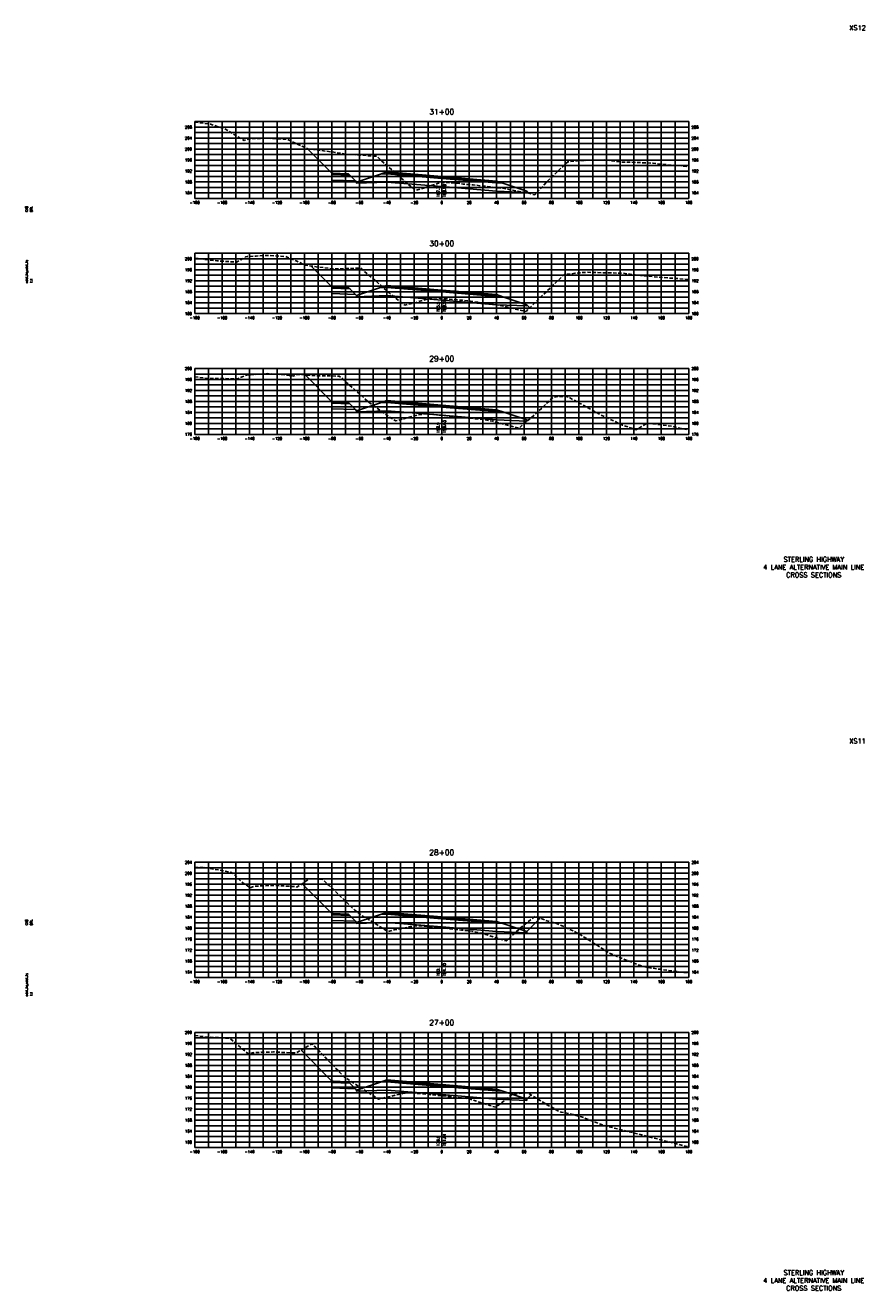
# Model space of a CAD drawing. Extents: x 37 to 9410, y 16 to 8218.
# Tile 31 of 110: x 37 to 648, y 5216 to 6138. Entities that reach past the tile are written whole.
import ezdxf
from ezdxf.enums import TextEntityAlignment as Align

# ---------------------------------------------------------------- set-up
doc = ezdxf.new("R2010")
doc.units = 0
doc.header["$LTSCALE"] = 20
doc.header["$MEASUREMENT"] = 0
doc.linetypes.add('HIDDEN_050%', pattern=[0.1875, 0.125, -0.0625])
for name, color, linetype in [('S-AT-TXT175', 6, 'Continuous'), ('S-AT-TXT80', 1, 'Continuous'), ('XDATUM', 3, 'Continuous'), ('XEG', 1, 'HIDDEN_050%'), ('XFG', 2, 'Continuous'), ('XGRID', 251, 'Continuous'), ('XGRIDT', 2, 'Continuous'), ('XREF-BORDER', 7, 'Continuous')]:
    doc.layers.add(name, color=color, linetype=linetype)
doc.styles.add('L100', font='simplex.shx', dxfattribs={"height": 2})
doc.styles.add('L175', font='ROMANSM.shx', dxfattribs={"height": 3.5})
doc.styles.add('L80', font='ROMANSM.shx', dxfattribs={"height": 1.6})

# ---------------------------------------------------------------- blocks, each defined once
blk = doc.blocks.new('03025_00_att1')
at = {"layer": 'S-AT-TXT175', "style": 'L175'}
for tag, p in [('NUM', (32.402, 20.822)), ('LINE1', (30.64, 1.444)), ('LINE2', (30.64, 1.161)), ('LINE3', (30.64, 0.877))]:
    blk.add_attdef(tag, text='', height=0.175, dxfattribs=at).set_placement(p, align=Align.CENTER)
at = {"layer": 'S-AT-TXT80', "style": 'L80'}
for tag, p in [('DESIGNED', (2.094, 14.201)), ('CHECKED', (2.265, 14.201)), ('DRAFTED', (2.436, 14.201)), ('PCTB', (2.094, 11.605)), ('PSCALE', (2.265, 11.605)), ('PVIEW', (2.436, 11.605))]:
    blk.add_attdef(tag, p, '', height=0.08, rotation=90, dxfattribs=at)

msp = doc.modelspace()

# ---------------------------------------------------------------- linework, layer by layer
at = {"layer": 'XDATUM', "flags": 128}
for points in [[(242.03, 6048.4), (260, 6030.43), (260, 6025.43), (277.21, 6024.75), (278, 6023.95), (278, 6023.07), (300, 6023.95), (340, 6020.62), (380, 6017.29), (402, 6016.41), (402, 6017.3), (403.5, 6015.8)], [(244.95, 5962.7), (260, 5947.65), (260, 5942.65), (277.21, 5941.96), (278, 5941.17), (278, 5940.28), (300, 5941.16), (340, 5937.83), (380, 5934.51), (402, 5933.63), (402, 5934.51), (404.18, 5932.33)], [(240.38, 5883.36), (260, 5863.73), (260, 5858.73), (277.21, 5858.04), (278, 5857.25), (278, 5856.37), (300, 5857.25), (340, 5853.92), (380, 5850.59), (402, 5849.71), (402, 5850.6), (402.63, 5849.96)], [(238.38, 5512.3), (260, 5490.68), (260, 5485.68), (277.21, 5484.99), (278, 5484.2), (278, 5483.31), (300, 5484.19), (340, 5480.87), (380, 5477.54), (402, 5476.66), (402, 5477.55), (411.69, 5487.23)], [(237.46, 5391.04), (260, 5368.5), (260, 5363.5), (277.21, 5362.81), (278, 5362.02), (278, 5361.13), (300, 5362.01), (340, 5358.68), (380, 5355.35), (402, 5354.47), (402, 5355.36), (405.09, 5358.45)]]:
    msp.add_lwpolyline(points, dxfattribs=at)
at = {"layer": 'XEG', "flags": 128}
for points in [[(160, 6067.69), (171.57, 6066.11), (179.49, 6063.56), (181.59, 6062.98), (184.67, 6061.16), (195.94, 6054.34), (197.28, 6054.79), (197.79, 6054.83), (199.18, 6055.47), (199.54, 6055.56), (205.88, 6055.66), (213.59, 6055.9), (213.7, 6055.93), (224.22, 6055.28), (227.85, 6055.03), (228.27, 6054.77), (229.81, 6054.12), (232.61, 6052.64), (242.5, 6048.19), (262.96, 6045.5), (270.76, 6044.14), (277.54, 6043.83), (292.6, 6042.7), (299.84, 6036), (306.7, 6030.2), (314.71, 6022.99), (320.85, 6017.68), (328.64, 6020.12), (338.27, 6023.3), (340, 6023.45), (341.41, 6023.57), (343.16, 6023.65), (346.46, 6023.39), (350.77, 6023.06), (355.63, 6022.49), (362.86, 6021.89), (367.75, 6021.31), (375, 6020.47), (379.03, 6019.97), (383.11, 6019.6), (385.77, 6019.2), (388.97, 6018.52), (398.24, 6016.68), (402.58, 6016.08), (406.36, 6014.94), (407.91, 6014.71), (418.08, 6025.61), (431.82, 6038.7), (438.96, 6039.53), (447.53, 6039.89), (458.92, 6040.06), (471.03, 6038.44), (478.19, 6038.35), (481.72, 6038.31), (494.16, 6037.6), (520, 6035.2)], [(160, 5968.53), (176.09, 5966.5), (184.87, 5965.98), (190.51, 5965.63), (193.51, 5967.14), (196.43, 5968.96), (197.12, 5969.31), (198.18, 5969.66), (204.85, 5970.02), (212.05, 5970.41), (218.93, 5970.12), (226.34, 5969.67), (227.28, 5969.24), (228.33, 5968.67), (233.92, 5966.53), (240.72, 5963.33), (250.52, 5961.86), (262.08, 5960.66), (270.69, 5960.82), (280.88, 5961.22), (289.36, 5954.04), (295.19, 5948.98), (301.7, 5943.12), (313.04, 5934.14), (321.63, 5936.26), (330.06, 5938.83), (332.48, 5939.22), (335.29, 5939.57), (339.17, 5939.16), (340, 5939.08), (342.97, 5938.8), (348.85, 5938.27), (354.93, 5937.75), (361.05, 5937.08), (367.39, 5936.28), (374.18, 5935.51), (375.26, 5935.41), (375.68, 5935.34), (377.1, 5935.06), (385.91, 5933.3), (392.24, 5931.66), (398.08, 5930.31), (401.44, 5929.66), (408.05, 5936.1), (429.15, 5956.49), (437.1, 5957.41), (439.76, 5957.71), (445.26, 5958.16), (472.39, 5957.46), (472.43, 5957.45), (472.43, 5957.45), (486.84, 5955.56), (506.38, 5953.94), (520, 5952.97)], [(160, 5881.97), (169.54, 5880.8), (176.04, 5880.78), (181.57, 5880.67), (189.29, 5880.49), (190.86, 5880.45), (191.08, 5880.56), (196.24, 5882.64), (196.36, 5882.7), (199.1, 5883.43), (211.81, 5884.21), (213.14, 5884.29), (226.53, 5883.27), (227.42, 5883.24), (228.96, 5882.8), (229.06, 5882.74), (231.17, 5882.64), (231.41, 5882.55), (235.39, 5883.7), (236.65, 5883.61), (249.09, 5882.77), (252.22, 5882.76), (265.37, 5882.5), (280.83, 5868.82), (286.7, 5863.41), (301.16, 5853.19), (306.52, 5849.76), (312.38, 5851.39), (322.65, 5854.16), (326.49, 5854.65), (328.48, 5854.94), (333.24, 5854.49), (336.16, 5854.24), (340, 5853.88), (343.84, 5853.52), (348.25, 5853.1), (352.91, 5852.58), (360.56, 5851.76), (365.44, 5851.3), (368.71, 5850.98), (371.26, 5850.57), (377.32, 5849.61), (385.47, 5847.42), (395.98, 5844.41), (408.79, 5855.11), (420.99, 5867), (424.88, 5867.7), (431.45, 5867.42), (432.62, 5867.16), (435.91, 5865.17), (455.94, 5854.2), (462.83, 5850.96), (471.62, 5846.82), (481.56, 5843.36), (489.98, 5848.23), (507.62, 5845.86), (520, 5843.19)], [(160, 5524.43), (167.46, 5524.16), (169.69, 5523.78), (187.06, 5520.67), (194.73, 5513.27), (200.58, 5509.39), (201.15, 5509.7), (202.18, 5510.14), (202.97, 5510.42), (203.61, 5510.57), (210.16, 5510.92), (217.07, 5511.2), (224.74, 5510.83), (231.42, 5510.4), (233.02, 5510.31), (234.48, 5509.99), (238.15, 5512.12), (243.04, 5515.85), (247.8, 5515.87), (253.05, 5515.43), (257.91, 5511.19), (276.72, 5493.04), (282.57, 5488.82), (300.78, 5477.56), (305.41, 5478.7), (317.05, 5481.13), (319.09, 5481.33), (322.5, 5481.77), (327.63, 5481.39), (330.04, 5481.18), (338.4, 5480.38), (340, 5480.22), (342.2, 5480.02), (350.43, 5479.09), (354.37, 5478.63), (359.65, 5478.11), (362.35, 5477.8), (366.42, 5476.93), (368.89, 5476.45), (380.39, 5472.63), (387.03, 5470.66), (398.51, 5481.16), (407.8, 5488.67), (418.17, 5484.85), (422.86, 5483.78), (437.21, 5477.39), (437.97, 5476.86), (439.05, 5476.46), (462.35, 5461.79), (467.79, 5459.36), (485.83, 5452.34), (489.65, 5451.4), (490.08, 5451.37), (499.08, 5450.03), (520, 5447.26)], [(160, 5401.87), (163.04, 5401.32), (164.9, 5401.11), (167.37, 5400.8), (185.37, 5399.7), (192.36, 5394.02), (199.14, 5388.38), (201.31, 5388.86), (202.03, 5389.08), (202.83, 5389.22), (203.38, 5389.33), (208.95, 5389.5), (217.43, 5389.77), (223.35, 5389.44), (231.87, 5389.07), (232.86, 5389), (233.57, 5388.83), (243.7, 5394.59), (245.09, 5395.53), (245.65, 5395.57), (266.66, 5373.9), (268.84, 5371.68), (271.49, 5369.81), (294.01, 5355.36), (297.99, 5356.27), (312.13, 5359.6), (313.16, 5359.73), (316.28, 5360.09), (322.08, 5359.57), (323.95, 5359.41), (333.1, 5358.51), (336.05, 5358.24), (340, 5357.8), (345.31, 5357.2), (348.37, 5356.84), (354.01, 5356.28), (355.96, 5356.11), (360, 5355.49), (361.46, 5355.18), (375.17, 5350.72), (379.33, 5349.39), (387.69, 5355.87), (391.46, 5359.03), (396.49, 5359.4), (402.68, 5359.95), (415.99, 5351.69), (425.69, 5346.41), (427.01, 5345.84), (435.72, 5344.21), (441.74, 5342.46), (457.06, 5336.54), (470.09, 5333.16), (483.65, 5329.82), (517.33, 5321.1), (520, 5320.66)]]:
    msp.add_lwpolyline(points, dxfattribs=at)
at = {"layer": 'XFG', "flags": 128}
for points in [[(260, 6030.43), (260, 6030.43), (242.03, 6048.4)], [(260, 6030.43), (260, 6029.43), (273.04, 6028.91), (272, 6029.95), (271, 6029.99), (271, 6029.65), (261, 6030.05), (261, 6030.39), (260, 6030.43)], [(260, 6029.43), (260, 6025.43), (277.21, 6024.75), (273.04, 6028.91), (260, 6029.43)], [(261, 6030.39), (261, 6030.05), (271, 6029.65), (271, 6029.99), (261, 6030.39)], [(278, 6023.95), (277.21, 6024.75)], [(340, 6026.62), (300, 6029.95), (295.43, 6029.76), (278, 6023.95), (278, 6023.07), (300, 6023.95), (340, 6020.62)], [(340, 6026.96), (300, 6030.29), (300, 6031.29), (295.43, 6029.76), (300, 6029.95), (340, 6026.62)], [(340, 6027.96), (300, 6031.29), (300, 6030.95), (340, 6027.62)], [(340, 6027.62), (300, 6030.95), (300, 6030.29), (340, 6026.96)], [(340, 6027.96), (380, 6024.63), (380, 6024.29), (340, 6027.62)], [(340, 6027.62), (380, 6024.29), (380, 6023.63), (340, 6026.96)], [(340, 6026.96), (380, 6023.63), (380, 6024.63), (384.57, 6023.11), (380, 6023.29), (340, 6026.62)], [(340, 6026.62), (380, 6023.29), (384.57, 6023.11), (402, 6017.3), (402, 6016.41), (380, 6017.29), (340, 6020.62)], [(402, 6017.3), (402, 6017.3), (403.5, 6015.8)], [(260, 5947.65), (260, 5947.65), (244.95, 5962.7)], [(260, 5947.65), (260, 5946.65), (273.04, 5946.13), (272, 5947.17), (271, 5947.21), (271, 5946.87), (261, 5947.27), (261, 5947.61), (260, 5947.65)], [(260, 5946.65), (260, 5942.65), (277.21, 5941.96), (273.04, 5946.13), (260, 5946.65)], [(261, 5947.61), (261, 5947.27), (271, 5946.87), (271, 5947.21), (261, 5947.61)], [(278, 5941.17), (277.21, 5941.96)], [(340, 5943.83), (300, 5947.16), (295.43, 5946.98), (278, 5941.17), (278, 5940.28), (300, 5941.16), (340, 5937.83)], [(340, 5944.17), (300, 5947.5), (300, 5948.5), (295.43, 5946.98), (300, 5947.16), (340, 5943.83)], [(340, 5945.17), (300, 5948.5), (300, 5948.16), (340, 5944.83)], [(340, 5944.83), (300, 5948.16), (300, 5947.5), (340, 5944.17)], [(340, 5945.17), (380, 5941.85), (380, 5941.51), (340, 5944.83)], [(340, 5944.83), (380, 5941.51), (380, 5940.85), (340, 5944.17)], [(340, 5944.17), (380, 5940.85), (380, 5941.85), (384.57, 5940.32), (380, 5940.51), (340, 5943.83)], [(340, 5943.83), (380, 5940.51), (384.57, 5940.32), (402, 5934.51), (402, 5933.63), (380, 5934.51), (340, 5937.83)], [(402, 5934.51), (402, 5934.51), (404.18, 5932.33)], [(260, 5863.73), (260, 5863.73), (240.38, 5883.36)], [(260, 5863.73), (260, 5862.73), (273.04, 5862.21), (272, 5863.25), (271, 5863.29), (271, 5862.95), (261, 5863.35), (261, 5863.69), (260, 5863.73)], [(260, 5862.73), (260, 5858.73), (277.21, 5858.04), (273.04, 5862.21), (260, 5862.73)], [(261, 5863.69), (261, 5863.35), (271, 5862.95), (271, 5863.29), (261, 5863.69)], [(278, 5857.25), (277.21, 5858.04)], [(340, 5859.92), (300, 5863.25), (295.43, 5863.06), (278, 5857.25), (278, 5856.37), (300, 5857.25), (340, 5853.92)], [(340, 5860.26), (300, 5863.59), (300, 5864.59), (295.43, 5863.06), (300, 5863.25), (340, 5859.92)], [(340, 5861.26), (300, 5864.59), (300, 5864.25), (340, 5860.92)], [(340, 5860.92), (300, 5864.25), (300, 5863.59), (340, 5860.26)], [(340, 5861.26), (380, 5857.93), (380, 5857.59), (340, 5860.92)], [(340, 5860.92), (380, 5857.59), (380, 5856.93), (340, 5860.26)], [(340, 5860.26), (380, 5856.93), (380, 5857.93), (384.57, 5856.41), (380, 5856.59), (340, 5859.92)], [(340, 5859.92), (380, 5856.59), (384.57, 5856.41), (402, 5850.6), (402, 5849.71), (380, 5850.59), (340, 5853.92)], [(402, 5850.6), (402, 5850.6), (402.63, 5849.96)], [(260, 5490.68), (260, 5490.68), (238.38, 5512.3)], [(260, 5490.68), (260, 5489.68), (273.04, 5489.16), (272, 5490.2), (271, 5490.24), (271, 5489.9), (261, 5490.3), (261, 5490.64), (260, 5490.68)], [(260, 5489.68), (260, 5485.68), (277.21, 5484.99), (273.04, 5489.16), (260, 5489.68)], [(261, 5490.64), (261, 5490.3), (271, 5489.9), (271, 5490.24), (261, 5490.64)], [(340, 5486.87), (300, 5490.19), (295.43, 5490.01), (278, 5484.2), (278, 5483.31), (300, 5484.19), (340, 5480.87)], [(340, 5487.21), (300, 5490.53), (300, 5491.53), (295.43, 5490.01), (300, 5490.19), (340, 5486.87)], [(340, 5488.21), (300, 5491.53), (300, 5491.19), (340, 5487.87)], [(340, 5487.87), (300, 5491.19), (300, 5490.53), (340, 5487.21)], [(278, 5484.2), (277.21, 5484.99)], [(340, 5488.21), (380, 5484.88), (380, 5484.54), (340, 5487.87)], [(340, 5487.87), (380, 5484.54), (380, 5483.88), (340, 5487.21)], [(340, 5487.21), (380, 5483.88), (380, 5484.88), (384.57, 5483.36), (380, 5483.54), (340, 5486.87)], [(340, 5486.87), (380, 5483.54), (384.57, 5483.36), (402, 5477.55), (402, 5476.66), (380, 5477.54), (340, 5480.87)], [(402, 5477.55), (402, 5477.55), (411.69, 5487.23)], [(260, 5368.5), (260, 5368.5), (237.46, 5391.04)], [(340, 5365.02), (300, 5368.35), (300, 5369.35), (295.43, 5367.83), (300, 5368.01), (340, 5364.68)], [(340, 5366.02), (300, 5369.35), (300, 5369.01), (340, 5365.68)], [(260, 5368.5), (260, 5367.5), (273.04, 5366.98), (272, 5368.02), (271, 5368.06), (271, 5367.72), (261, 5368.12), (261, 5368.46), (260, 5368.5)], [(260, 5367.5), (260, 5363.5), (277.21, 5362.81), (273.04, 5366.98), (260, 5367.5)], [(261, 5368.46), (261, 5368.12), (271, 5367.72), (271, 5368.06), (261, 5368.46)], [(278, 5362.02), (277.21, 5362.81)], [(340, 5364.68), (300, 5368.01), (295.43, 5367.83), (278, 5362.02), (278, 5361.13), (300, 5362.01), (340, 5358.68)], [(340, 5365.68), (300, 5369.01), (300, 5368.35), (340, 5365.02)], [(340, 5366.02), (380, 5362.69), (380, 5362.35), (340, 5365.68)], [(340, 5365.68), (380, 5362.35), (380, 5361.69), (340, 5365.02)], [(340, 5365.02), (380, 5361.69), (380, 5362.69), (384.57, 5361.17), (380, 5361.35), (340, 5364.68)], [(340, 5364.68), (380, 5361.35), (384.57, 5361.17), (402, 5355.36), (402, 5354.47), (380, 5355.35), (340, 5358.68)], [(402, 5355.36), (402, 5355.36), (405.09, 5358.45)]]:
    msp.add_lwpolyline(points, dxfattribs=at)
at = {"layer": 'XGRID'}
for p, q in [((160, 6012), (160, 6068)), ((160, 6068), (520, 6068)), ((160, 6064), (520, 6064)), ((170, 6012), (170, 6068)), ((180, 6012), (180, 6068)), ((190, 6012), (190, 6068)), ((200, 6012), (200, 6068)), ((210, 6012), (210, 6068)), ((220, 6012), (220, 6068)), ((230, 6012), (230, 6068)), ((240, 6012), (240, 6068)), ((250, 6012), (250, 6068)), ((260, 6012), (260, 6068)), ((270, 6012), (270, 6068)), ((280, 6012), (280, 6068)), ((290, 6012), (290, 6068)), ((300, 6012), (300, 6068)), ((310, 6012), (310, 6068)), ((320, 6012), (320, 6068)), ((330, 6012), (330, 6068)), ((340, 6012), (340, 6068)), ((350, 6012), (350, 6068)), ((360, 6012), (360, 6068)), ((370, 6012), (370, 6068)), ((380, 6012), (380, 6068)), ((390, 6012), (390, 6068)), ((400, 6012), (400, 6068)), ((410, 6012), (410, 6068)), ((420, 6012), (420, 6068)), ((430, 6012), (430, 6068)), ((440, 6012), (440, 6068)), ((450, 6012), (450, 6068)), ((460, 6012), (460, 6068)), ((470, 6012), (470, 6068)), ((480, 6012), (480, 6068)), ((490, 6012), (490, 6068)), ((500, 6012), (500, 6068)), ((510, 6012), (510, 6068)), ((520, 6012), (520, 6068)), ((160, 6060), (520, 6060)), ((160, 6056), (520, 6056)), ((160, 6052), (520, 6052)), ((160, 6048), (520, 6048)), ((160, 6044), (520, 6044)), ((160, 6040), (520, 6040)), ((160, 6036), (520, 6036)), ((160, 6032), (520, 6032)), ((160, 6028), (520, 6028)), ((160, 6024), (520, 6024)), ((160, 6020), (520, 6020)), ((160, 6016), (520, 6016)), ((160, 6012), (520, 6012)), ((160, 5928), (160, 5972)), ((160, 5972), (520, 5972)), ((170, 5928), (170, 5972)), ((180, 5928), (180, 5972)), ((190, 5928), (190, 5972)), ((200, 5928), (200, 5972)), ((210, 5928), (210, 5972)), ((220, 5928), (220, 5972)), ((230, 5928), (230, 5972)), ((240, 5928), (240, 5972)), ((250, 5928), (250, 5972)), ((260, 5928), (260, 5972)), ((270, 5928), (270, 5972)), ((280, 5928), (280, 5972)), ((290, 5928), (290, 5972)), ((300, 5928), (300, 5972)), ((310, 5928), (310, 5972)), ((320, 5928), (320, 5972)), ((330, 5928), (330, 5972)), ((340, 5928), (340, 5972)), ((350, 5928), (350, 5972)), ((360, 5928), (360, 5972)), ((370, 5928), (370, 5972)), ((380, 5928), (380, 5972)), ((390, 5928), (390, 5972)), ((400, 5928), (400, 5972)), ((410, 5928), (410, 5972)), ((420, 5928), (420, 5972)), ((430, 5928), (430, 5972)), ((440, 5928), (440, 5972)), ((450, 5928), (450, 5972)), ((460, 5928), (460, 5972)), ((470, 5928), (470, 5972)), ((480, 5928), (480, 5972)), ((490, 5928), (490, 5972)), ((500, 5928), (500, 5972)), ((510, 5928), (510, 5972)), ((520, 5928), (520, 5972)), ((160, 5968), (520, 5968)), ((160, 5964), (520, 5964)), ((160, 5960), (520, 5960)), ((160, 5956), (520, 5956)), ((160, 5952), (520, 5952)), ((160, 5948), (520, 5948)), ((160, 5944), (520, 5944)), ((160, 5940), (520, 5940)), ((160, 5936), (520, 5936)), ((160, 5932), (520, 5932)), ((160, 5928), (520, 5928)), ((160, 5840), (160, 5888)), ((160, 5888), (520, 5888)), ((170, 5840), (170, 5888)), ((180, 5840), (180, 5888)), ((190, 5840), (190, 5888)), ((200, 5840), (200, 5888)), ((210, 5840), (210, 5888)), ((220, 5840), (220, 5888)), ((230, 5840), (230, 5888)), ((240, 5840), (240, 5888)), ((250, 5840), (250, 5888)), ((260, 5840), (260, 5888)), ((270, 5840), (270, 5888)), ((280, 5840), (280, 5888)), ((290, 5840), (290, 5888)), ((300, 5840), (300, 5888)), ((310, 5840), (310, 5888)), ((320, 5840), (320, 5888)), ((330, 5840), (330, 5888)), ((340, 5840), (340, 5888)), ((350, 5840), (350, 5888)), ((360, 5840), (360, 5888)), ((370, 5840), (370, 5888)), ((380, 5840), (380, 5888)), ((390, 5840), (390, 5888)), ((400, 5840), (400, 5888)), ((410, 5840), (410, 5888)), ((420, 5840), (420, 5888)), ((430, 5840), (430, 5888)), ((440, 5840), (440, 5888)), ((450, 5840), (450, 5888)), ((460, 5840), (460, 5888)), ((470, 5840), (470, 5888)), ((480, 5840), (480, 5888)), ((490, 5840), (490, 5888)), ((500, 5840), (500, 5888)), ((510, 5840), (510, 5888)), ((520, 5840), (520, 5888)), ((160, 5884), (520, 5884)), ((160, 5880), (520, 5880)), ((160, 5876), (520, 5876)), ((160, 5872), (520, 5872)), ((160, 5868), (520, 5868)), ((160, 5864), (520, 5864)), ((160, 5860), (520, 5860)), ((160, 5856), (520, 5856)), ((160, 5852), (520, 5852)), ((160, 5848), (520, 5848)), ((160, 5844), (520, 5844)), ((160, 5840), (520, 5840)), ((160, 5444), (160, 5528)), ((160, 5528), (520, 5528)), ((170, 5444), (170, 5528)), ((180, 5444), (180, 5528)), ((190, 5444), (190, 5528)), ((200, 5444), (200, 5528)), ((210, 5444), (210, 5528)), ((220, 5444), (220, 5528)), ((230, 5444), (230, 5528)), ((240, 5444), (240, 5528)), ((250, 5444), (250, 5528)), ((260, 5444), (260, 5528)), ((270, 5444), (270, 5528)), ((280, 5444), (280, 5528)), ((290, 5444), (290, 5528)), ((300, 5444), (300, 5528)), ((310, 5444), (310, 5528)), ((320, 5444), (320, 5528)), ((330, 5444), (330, 5528)), ((340, 5444), (340, 5528)), ((350, 5444), (350, 5528)), ((360, 5444), (360, 5528)), ((370, 5444), (370, 5528)), ((380, 5444), (380, 5528)), ((390, 5444), (390, 5528)), ((400, 5444), (400, 5528)), ((410, 5444), (410, 5528)), ((420, 5444), (420, 5528)), ((430, 5444), (430, 5528)), ((440, 5444), (440, 5528)), ((450, 5444), (450, 5528)), ((460, 5444), (460, 5528)), ((470, 5444), (470, 5528)), ((480, 5444), (480, 5528)), ((490, 5444), (490, 5528)), ((500, 5444), (500, 5528)), ((510, 5444), (510, 5528)), ((520, 5444), (520, 5528)), ((160, 5524), (520, 5524)), ((160, 5520), (520, 5520)), ((160, 5516), (520, 5516)), ((160, 5512), (520, 5512)), ((160, 5508), (520, 5508)), ((160, 5504), (520, 5504)), ((160, 5500), (520, 5500)), ((160, 5496), (520, 5496)), ((160, 5492), (520, 5492)), ((160, 5488), (520, 5488)), ((160, 5484), (520, 5484)), ((160, 5480), (520, 5480)), ((160, 5476), (520, 5476)), ((160, 5472), (520, 5472)), ((160, 5468), (520, 5468)), ((160, 5464), (520, 5464)), ((160, 5460), (520, 5460)), ((160, 5456), (520, 5456)), ((160, 5452), (520, 5452)), ((160, 5448), (520, 5448)), ((160, 5444), (520, 5444)), ((160, 5320), (160, 5404)), ((160, 5404), (520, 5404)), ((160, 5400), (520, 5400)), ((170, 5320), (170, 5404)), ((180, 5320), (180, 5404)), ((190, 5320), (190, 5404)), ((200, 5320), (200, 5404)), ((210, 5320), (210, 5404)), ((220, 5320), (220, 5404)), ((230, 5320), (230, 5404)), ((240, 5320), (240, 5404)), ((250, 5320), (250, 5404)), ((260, 5320), (260, 5404)), ((270, 5320), (270, 5404)), ((280, 5320), (280, 5404)), ((290, 5320), (290, 5404)), ((300, 5320), (300, 5404)), ((310, 5320), (310, 5404)), ((320, 5320), (320, 5404)), ((330, 5320), (330, 5404)), ((340, 5320), (340, 5404)), ((350, 5320), (350, 5404)), ((360, 5320), (360, 5404)), ((370, 5320), (370, 5404)), ((380, 5320), (380, 5404)), ((390, 5320), (390, 5404)), ((400, 5320), (400, 5404)), ((410, 5320), (410, 5404)), ((420, 5320), (420, 5404)), ((430, 5320), (430, 5404)), ((440, 5320), (440, 5404)), ((450, 5320), (450, 5404)), ((460, 5320), (460, 5404)), ((470, 5320), (470, 5404)), ((480, 5320), (480, 5404)), ((490, 5320), (490, 5404)), ((500, 5320), (500, 5404)), ((510, 5320), (510, 5404)), ((520, 5320), (520, 5404)), ((160, 5396), (520, 5396)), ((160, 5392), (520, 5392)), ((160, 5388), (520, 5388)), ((160, 5384), (520, 5384)), ((160, 5380), (520, 5380)), ((160, 5376), (520, 5376)), ((160, 5372), (520, 5372)), ((160, 5368), (520, 5368)), ((160, 5364), (520, 5364)), ((160, 5360), (520, 5360)), ((160, 5356), (520, 5356)), ((160, 5352), (520, 5352)), ((160, 5348), (520, 5348)), ((160, 5344), (520, 5344)), ((160, 5340), (520, 5340)), ((160, 5336), (520, 5336)), ((160, 5332), (520, 5332)), ((160, 5328), (520, 5328)), ((160, 5324), (520, 5324)), ((160, 5320), (520, 5320))]:
    msp.add_line(p, q, dxfattribs=at)

# ---------------------------------------------------------------- block references
at = {"layer": 'XREF-BORDER'}
ref = msp.add_blockref('03025_00_att1', (-3.55, 5718.23), dxfattribs=dict(at, xscale=20, yscale=20, zscale=20))
ref.add_attrib('LINE1', 'STERLING HIGHWAY', dxfattribs={"layer": 'S-AT-TXT175', "height": 3.5, "style": 'L175'}).set_placement((611.07, 5747.1), align=Align.CENTER)
ref.add_attrib('LINE2', '4 LANE ALTERNATIVE MAIN LINE', dxfattribs={"layer": 'S-AT-TXT175', "height": 3.5, "style": 'L175'}).set_placement((611.07, 5741.44), align=Align.CENTER)
ref.add_attrib('LINE3', 'CROSS SECTIONS', dxfattribs={"layer": 'S-AT-TXT175', "height": 3.5, "style": 'L175'}).set_placement((611.07, 5735.77), align=Align.CENTER)
ref.add_attrib('NUM', 'XS12', dxfattribs={"layer": 'S-AT-TXT175', "height": 3.5, "style": 'L175'}).set_placement((643, 6134.66), align=Align.CENTER)
ref.add_attrib('DESIGNED', 'CAB', (38.34, 6002.25), dxfattribs={"layer": 'S-AT-TXT80', "height": 1.6, "rotation": 90, "style": 'L80'})
ref.add_attrib('CHECKED', 'DRL', (41.75, 6002.25), dxfattribs={"layer": 'S-AT-TXT80', "height": 1.6, "rotation": 90, "style": 'L80'})
ref.add_attrib('PCTB', 'adot_hs,adot_fs', (38.34, 5950.32), dxfattribs={"layer": 'S-AT-TXT80', "height": 1.6, "rotation": 90, "style": 'L80'})
ref.add_attrib('PSCALE', '1:1', (41.75, 5950.32), dxfattribs={"layer": 'S-AT-TXT80', "height": 1.6, "rotation": 90, "style": 'L80'})
ref = msp.add_blockref('03025_00_att1', (-3.55, 5198.23), dxfattribs=dict(at, xscale=20, yscale=20, zscale=20))
ref.add_attrib('LINE1', 'STERLING HIGHWAY', dxfattribs={"layer": 'S-AT-TXT175', "height": 3.5, "style": 'L175'}).set_placement((611.07, 5227.1), align=Align.CENTER)
ref.add_attrib('LINE2', '4 LANE ALTERNATIVE MAIN LINE', dxfattribs={"layer": 'S-AT-TXT175', "height": 3.5, "style": 'L175'}).set_placement((611.07, 5221.44), align=Align.CENTER)
ref.add_attrib('LINE3', 'CROSS SECTIONS', dxfattribs={"layer": 'S-AT-TXT175', "height": 3.5, "style": 'L175'}).set_placement((611.07, 5215.77), align=Align.CENTER)
ref.add_attrib('NUM', 'XS11', dxfattribs={"layer": 'S-AT-TXT175', "height": 3.5, "style": 'L175'}).set_placement((643, 5614.66), align=Align.CENTER)
ref.add_attrib('DESIGNED', 'CAB', (38.34, 5482.25), dxfattribs={"layer": 'S-AT-TXT80', "height": 1.6, "rotation": 90, "style": 'L80'})
ref.add_attrib('CHECKED', 'DRL', (41.75, 5482.25), dxfattribs={"layer": 'S-AT-TXT80', "height": 1.6, "rotation": 90, "style": 'L80'})
ref.add_attrib('PCTB', 'adot_hs,adot_fs', (38.34, 5430.32), dxfattribs={"layer": 'S-AT-TXT80', "height": 1.6, "rotation": 90, "style": 'L80'})
ref.add_attrib('PSCALE', '1:1', (41.75, 5430.32), dxfattribs={"layer": 'S-AT-TXT80', "height": 1.6, "rotation": 90, "style": 'L80'})

# ---------------------------------------------------------------- texts
at = {"layer": 'XGRIDT', "style": 'L100'}
for s, p in [('31+00', (340, 6072)), ('30+00', (340, 5976)), ('29+00', (340, 5892)), ('28+00', (340, 5532)), ('27+00', (340, 5408))]:
    msp.add_text(s, height=4, dxfattribs=at).set_placement(p, align=Align.BOTTOM_CENTER)
for s, p in [('208', (158, 6064)), ('204', (158, 6056)), ('200', (158, 6048)), ('196', (158, 6040)), ('192', (158, 6032)), ('188', (158, 6024)), ('184', (158, 6016)), ('200', (158, 5968)), ('196', (158, 5960)), ('192', (158, 5952)), ('188', (158, 5944)), ('184', (158, 5936)), ('180', (158, 5928)), ('200', (158, 5888)), ('196', (158, 5880)), ('192', (158, 5872)), ('188', (158, 5864)), ('184', (158, 5856)), ('180', (158, 5848)), ('176', (158, 5840)), ('204', (158, 5528)), ('200', (158, 5520)), ('196', (158, 5512)), ('192', (158, 5504)), ('188', (158, 5496)), ('184', (158, 5488)), ('180', (158, 5480)), ('176', (158, 5472)), ('172', (158, 5464)), ('168', (158, 5456)), ('164', (158, 5448)), ('200', (158, 5404)), ('196', (158, 5396)), ('192', (158, 5388)), ('188', (158, 5380)), ('184', (158, 5372)), ('180', (158, 5364)), ('176', (158, 5356)), ('172', (158, 5348)), ('168', (158, 5340)), ('164', (158, 5332)), ('160', (158, 5324))]:
    msp.add_text(s, height=2, dxfattribs=at).set_placement(p, align=Align.MIDDLE_RIGHT)
for s, p in [('208', (522, 6064)), ('204', (522, 6056)), ('200', (522, 6048)), ('196', (522, 6040)), ('192', (522, 6032)), ('188', (522, 6024)), ('184', (522, 6016)), ('200', (522, 5968)), ('196', (522, 5960)), ('192', (522, 5952)), ('188', (522, 5944)), ('184', (522, 5936)), ('180', (522, 5928)), ('200', (522, 5888)), ('196', (522, 5880)), ('192', (522, 5872)), ('188', (522, 5864)), ('184', (522, 5856)), ('180', (522, 5848)), ('176', (522, 5840)), ('204', (522, 5528)), ('200', (522, 5520)), ('196', (522, 5512)), ('192', (522, 5504)), ('188', (522, 5496)), ('184', (522, 5488)), ('180', (522, 5480)), ('176', (522, 5472)), ('172', (522, 5464)), ('168', (522, 5456)), ('164', (522, 5448)), ('200', (522, 5404)), ('196', (522, 5396)), ('192', (522, 5388)), ('188', (522, 5380)), ('184', (522, 5372)), ('180', (522, 5364)), ('176', (522, 5356)), ('172', (522, 5348)), ('168', (522, 5340)), ('164', (522, 5332)), ('160', (522, 5324))]:
    msp.add_text(s, height=2, dxfattribs=at).set_placement(p, align=Align.MIDDLE_LEFT)
for s, p in [('187.7', (339, 6013)), ('185.5', (339, 5929)), ('182.9', (339, 5841)), ('180.1', (339, 5445)), ('176.9', (339, 5321))]:
    msp.add_text(s, height=2, rotation=90, dxfattribs=at).set_placement(p, align=Align.BOTTOM_LEFT)
for s, p in [('189.98', (341, 6013)), ('188.59', (341, 5929)), ('186.63', (341, 5841)), ('184.10', (341, 5445)), ('181.01', (341, 5321))]:
    msp.add_text(s, height=2, rotation=90, dxfattribs=at).set_placement(p, align=Align.TOP_LEFT)
for s, p in [('-180', (160, 6010)), ('-160', (180, 6010)), ('-140', (200, 6010)), ('-120', (220, 6010)), ('-100', (240, 6010)), ('-80', (260, 6010)), ('-60', (280, 6010)), ('-40', (300, 6010)), ('-20', (320, 6010)), ('0', (340, 6010)), ('20', (360, 6010)), ('40', (380, 6010)), ('60', (400, 6010)), ('80', (420, 6010)), ('100', (440, 6010)), ('120', (460, 6010)), ('140', (480, 6010)), ('160', (500, 6010)), ('180', (520, 6010)), ('-180', (160, 5926)), ('-160', (180, 5926)), ('-140', (200, 5926)), ('-120', (220, 5926)), ('-100', (240, 5926)), ('-80', (260, 5926)), ('-60', (280, 5926)), ('-40', (300, 5926)), ('-20', (320, 5926)), ('0', (340, 5926)), ('20', (360, 5926)), ('40', (380, 5926)), ('60', (400, 5926)), ('80', (420, 5926)), ('100', (440, 5926)), ('120', (460, 5926)), ('140', (480, 5926)), ('160', (500, 5926)), ('180', (520, 5926)), ('-180', (160, 5838)), ('-160', (180, 5838)), ('-140', (200, 5838)), ('-120', (220, 5838)), ('-100', (240, 5838)), ('-80', (260, 5838)), ('-60', (280, 5838)), ('-40', (300, 5838)), ('-20', (320, 5838)), ('0', (340, 5838)), ('20', (360, 5838)), ('40', (380, 5838)), ('60', (400, 5838)), ('80', (420, 5838)), ('100', (440, 5838)), ('120', (460, 5838)), ('140', (480, 5838)), ('160', (500, 5838)), ('180', (520, 5838)), ('-180', (160, 5442)), ('-160', (180, 5442)), ('-140', (200, 5442)), ('-120', (220, 5442)), ('-100', (240, 5442)), ('-80', (260, 5442)), ('-60', (280, 5442)), ('-40', (300, 5442)), ('-20', (320, 5442)), ('0', (340, 5442)), ('20', (360, 5442)), ('40', (380, 5442)), ('60', (400, 5442)), ('80', (420, 5442)), ('100', (440, 5442)), ('120', (460, 5442)), ('140', (480, 5442)), ('160', (500, 5442)), ('180', (520, 5442)), ('-180', (160, 5318)), ('-160', (180, 5318)), ('-140', (200, 5318)), ('-120', (220, 5318)), ('-100', (240, 5318)), ('-80', (260, 5318)), ('-60', (280, 5318)), ('-40', (300, 5318)), ('-20', (320, 5318)), ('0', (340, 5318)), ('20', (360, 5318)), ('40', (380, 5318)), ('60', (400, 5318)), ('80', (420, 5318)), ('100', (440, 5318)), ('120', (460, 5318)), ('140', (480, 5318)), ('160', (500, 5318)), ('180', (520, 5318))]:
    msp.add_text(s, height=2, dxfattribs=at).set_placement(p, align=Align.TOP_CENTER)

doc.saveas('drawing.dxf')
